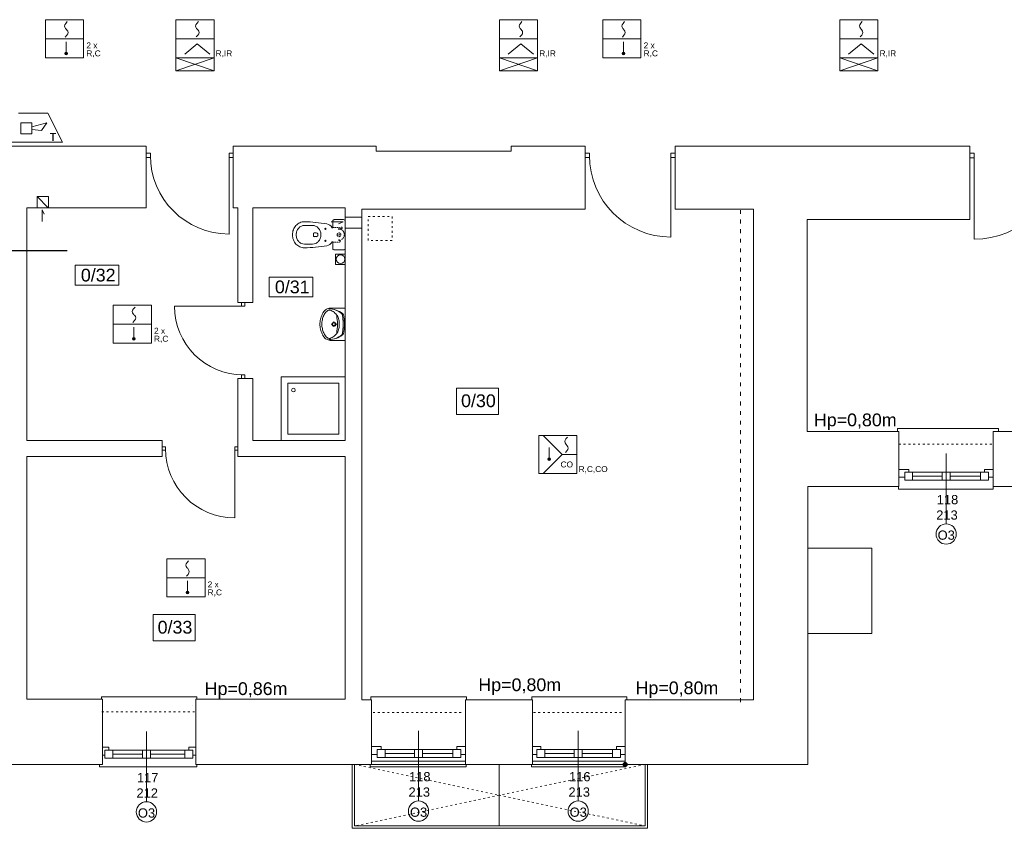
# Model space of a CAD drawing. Header units: centimetres. Extents: x 74437 to 92332, y -37016 to -3432.
# Tile 11 of 68: x 79056 to 80290, y -31041 to -30028. Entities that reach past the tile are written whole.
import ezdxf

# ---------------------------------------------------------------- set-up
doc = ezdxf.new("R2010")
doc.units = ezdxf.units.CM
doc.header["$LTSCALE"] = 0.02
doc.linetypes.add('ACAD_ISO03W100', pattern=[30, 12, -18])
doc.linetypes.add('HIDDEN', pattern=[9.525, 6.35, -3.175])
doc.layers.get('0').update_dxf_attribs({"color": 8, "lineweight": 13})
doc.layers.add('_pk_opis legenda', color=7, linetype='Continuous')
for name, color, linetype, lineweight in [('ei30', 8, 'Continuous', 13), ('kanalizacja', 8, 'Continuous', 13), ('Linia SSP', 7, 'Continuous', 35), ('LINIE PRZEKROJOWE', 8, 'Continuous', 13), ('OPISY', 8, 'Continuous', 13), ('OSIE', 8, 'ACAD_ISO03W100', 13), ('stolarka', 8, 'Continuous', 13), ('WIDOK', 8, 'Continuous', 13), ('WYPOSAZENIE', 8, 'Continuous', 13)]:
    doc.layers.add(name, color=color, linetype=linetype, lineweight=lineweight)
doc.styles.get("Standard").update_dxf_attribs({"font": 'arial.ttf', "height": 12})

# ---------------------------------------------------------------- blocks, each defined once
blk = doc.blocks.new('*U3')
at = {"layer": 'stolarka', "transparency": 33554684}
blk.add_lwpolyline([(5, 0), (5, 95)], dxfattribs=at)
for points in [[(0, 2.5), (0, -2.5), (5, -2.5), (5, 2.5)], [(100, -2.5), (105, -2.5), (105, 2.5), (100, 2.5)]]:
    blk.add_lwpolyline(points, close=True, dxfattribs=at)
blk.add_arc((5, 0), 95, 0, 90, dxfattribs=at)
blk = doc.blocks.new('*U10')
at = {"layer": 'stolarka', "transparency": 33554684}
blk.add_lwpolyline([(5, 0), (5, 105)], dxfattribs=at)
for points in [[(0, 2.5), (0, -2.5), (5, -2.5), (5, 2.5)], [(110, -2.5), (115, -2.5), (115, 2.5), (110, 2.5)]]:
    blk.add_lwpolyline(points, close=True, dxfattribs=at)
blk.add_arc((5, 0), 105, 0, 90, dxfattribs=at)

msp = doc.modelspace()

# ---------------------------------------------------------------- hatches: boundary and pattern name
at = {"layer": 'Linia SSP', "lineweight": 5}
for points in [[(79116.2, -30070.1, 1), (79112.7, -30070.1, 1)], [(79814.6, -30070.1, 1), (79811.1, -30070.1, 1)], [(79201.1, -30427.8, 1), (79197.6, -30427.8, 1)], [(79721.4, -30578.7, 1), (79717.9, -30578.7, 1)], [(79268.2, -30745.8, 1), (79264.8, -30745.8, 1)]]:
    msp.add_hatch(color=256, dxfattribs=at).paths.add_polyline_path(points)
at = {"layer": 'OPISY'}
h = msp.add_hatch(color=256, dxfattribs=at)
h.dxf.hatch_style = 1
edge = h.paths.add_edge_path()
edge.add_arc((79815, -30961.5), 2.61, 0, 360)

# ---------------------------------------------------------------- linework, layer by layer
for points in [[(79084.4, -30280.8), (79084.4, -30266), (79086.7, -30271.8)], [(79446.7, -30281.4), (79461.4, -30281.4), (79455.7, -30283.8)], [(80283, -30544.1), (80283, -30540.2), (80156.4, -30540.2), (80156.3, -30540.2), (80156.3, -30544.1)], [(80283, -30544.1), (80283, -30540.2), (80156.4, -30540.2), (80156.3, -30540.2), (80156.3, -30544.1)], [(80276, -30613.2), (80276, -30616.2), (80157.7, -30616.2), (80157.7, -30613.2)], [(80044, -30690.2), (80124, -30690.2), (80124, -30797.2), (80044, -30797.2)], [(79278, -30879.5), (79278, -30876.6), (79158.7, -30876.6), (79158.7, -30876.6), (79158.7, -30879.5)], [(79273, -30887.6), (79273, -30887.6)], [(79616, -30880.5), (79616, -30876.6), (79496.2, -30876.6), (79496.2, -30876.6), (79496.2, -30880.5)], [(79817, -30880.5), (79817, -30876.6), (79697.8, -30876.6), (79697.8, -30876.6), (79697.8, -30880.5)], [(79278, -30961.5), (79278, -30964.5), (79156, -30964.5), (79156, -30961.5)], [(79472.9, -30961.5), (79472.9, -31041.5), (79842.9, -31041.5), (79842.9, -30961.5)], [(79475.9, -30961.5), (79475.9, -31038.5), (79839.9, -31038.5), (79839.9, -30961.5)], [(79615.8, -30961.5), (79615.8, -30964.5), (79495.2, -30964.5), (79495.2, -30961.5)], [(79657, -30961.5), (79657, -31038.5)], [(79815.7, -30961.5), (79815.7, -30964.5), (79697.6, -30964.5), (79697.6, -30961.5)]]:
    msp.add_lwpolyline(points)
msp.add_lwpolyline([(80044, -30690.2), (80124, -30690.2), (80124, -30797.2), (80044, -30797.2)], close=True)
msp.add_circle((79458.3, -30328.1), 5.5)
at = {"layer": '_pk_opis legenda'}
msp.add_line((78463.3, -30317.1), (79115.5, -30317.1), dxfattribs=at)
at = {"layer": 'kanalizacja'}
msp.add_lwpolyline([(79463.9, -30321.7), (79452, -30321.6), (79452, -30334.5), (79463.9, -30334.5)], close=True, dxfattribs=at)
at = {"layer": 'Linia SSP', "linetype": 'Continuous', "lineweight": 5}
for p, q in [((79112.3, -30035.8), (79112.7, -30034.2)), ((79112.7, -30037.4), (79112.3, -30035.8)), ((79112.7, -30034.2), (79113.9, -30032.4)), ((79113.9, -30032.4), (79115.8, -30030.2)), ((79276.5, -30035.8), (79276.9, -30034.2)), ((79276.9, -30037.4), (79276.5, -30035.8)), ((79276.9, -30034.2), (79278.1, -30032.4)), ((79278.1, -30032.4), (79280.1, -30030.2)), ((79682.1, -30035.8), (79682.5, -30034.2)), ((79682.5, -30037.4), (79682.1, -30035.8)), ((79682.5, -30034.2), (79683.7, -30032.4)), ((79683.7, -30032.4), (79685.6, -30030.2)), ((79810.7, -30035.8), (79811.1, -30034.2)), ((79811.1, -30037.4), (79810.7, -30035.8)), ((79811.1, -30034.2), (79812.3, -30032.4)), ((79812.3, -30032.4), (79814.2, -30030.2)), ((80108.7, -30035.7), (80109, -30034.1)), ((80109, -30037.3), (80108.7, -30035.7)), ((80109, -30034.1), (80110.2, -30032.3)), ((80110.2, -30032.3), (80112.2, -30030.1)), ((79113.6, -30038.8), (79112.7, -30037.4)), ((79115.1, -30047.4), (79113.1, -30049.6)), ((79113.9, -30039.2), (79113.6, -30038.8)), ((79114.5, -30039.9), (79113.9, -30039.2)), ((79114.5, -30039.9), (79115.1, -30040.6)), ((79115.1, -30040.6), (79115.4, -30041.1)), ((79116.3, -30045.6), (79115.1, -30047.4)), ((79115.4, -30041.1), (79116.3, -30042.4)), ((79116.3, -30042.4), (79116.7, -30044)), ((79116.7, -30044), (79116.3, -30045.6)), ((79277.8, -30038.7), (79276.9, -30037.4)), ((79279.4, -30047.3), (79277.4, -30049.5)), ((79278.1, -30039.1), (79277.8, -30038.7)), ((79278.7, -30039.8), (79278.1, -30039.1)), ((79278.7, -30039.8), (79279.4, -30040.5)), ((79279.4, -30040.5), (79279.7, -30041)), ((79280.5, -30045.5), (79279.4, -30047.3)), ((79279.7, -30041), (79280.5, -30042.3)), ((79280.5, -30042.3), (79280.9, -30043.9)), ((79280.9, -30043.9), (79280.5, -30045.5)), ((79683.4, -30038.7), (79682.5, -30037.4)), ((79684.9, -30047.3), (79682.9, -30049.5)), ((79683.7, -30039.1), (79683.4, -30038.7)), ((79684.3, -30039.8), (79683.7, -30039.1)), ((79684.3, -30039.8), (79684.9, -30040.5)), ((79684.9, -30040.5), (79685.2, -30041)), ((79686.1, -30045.5), (79684.9, -30047.3)), ((79685.2, -30041), (79686.1, -30042.3)), ((79686.1, -30042.3), (79686.5, -30043.9)), ((79686.5, -30043.9), (79686.1, -30045.5)), ((79812, -30038.8), (79811.1, -30037.4)), ((79813.5, -30047.4), (79811.5, -30049.6)), ((79812.3, -30039.2), (79812, -30038.8)), ((79812.9, -30039.9), (79812.3, -30039.2)), ((79812.9, -30039.9), (79813.5, -30040.6)), ((79813.5, -30040.6), (79813.8, -30041.1)), ((79814.7, -30045.6), (79813.5, -30047.4)), ((79813.8, -30041.1), (79814.7, -30042.4)), ((79814.7, -30042.4), (79815.1, -30044)), ((79815.1, -30044), (79814.7, -30045.6)), ((80109.9, -30038.6), (80109, -30037.3)), ((80111.5, -30047.3), (80109.5, -30049.5)), ((80110.2, -30039.1), (80109.9, -30038.6)), ((80110.8, -30039.8), (80110.2, -30039.1)), ((80110.8, -30039.8), (80111.5, -30040.5)), ((80111.5, -30040.5), (80111.8, -30040.9)), ((80112.6, -30045.5), (80111.5, -30047.3)), ((80111.8, -30040.9), (80112.6, -30042.3)), ((80112.6, -30042.3), (80113, -30043.9)), ((80113, -30043.9), (80112.6, -30045.5)), ((79197.1, -30393.6), (79197.5, -30392)), ((79197.5, -30395.1), (79197.1, -30393.6)), ((79197.5, -30392), (79198.7, -30390.2)), ((79198.7, -30390.2), (79200.7, -30388)), ((79198.4, -30396.5), (79197.5, -30395.1)), ((79200, -30405.1), (79198, -30407.3)), ((79198.7, -30396.9), (79198.4, -30396.5)), ((79199.3, -30397.6), (79198.7, -30396.9)), ((79199.3, -30397.6), (79200, -30398.3)), ((79200, -30398.3), (79200.3, -30398.8)), ((79201.1, -30403.3), (79200, -30405.1)), ((79200.3, -30398.8), (79201.1, -30400.1)), ((79201.1, -30400.1), (79201.5, -30401.7)), ((79201.5, -30401.7), (79201.1, -30403.3)), ((79739.6, -30555.1), (79740.8, -30553.3)), ((79740.8, -30553.3), (79742.8, -30551.2)), ((79739.2, -30556.7), (79739.6, -30555.1)), ((79739.6, -30558.3), (79739.2, -30556.7)), ((79740.5, -30559.7), (79739.6, -30558.3)), ((79740.8, -30560.1), (79740.5, -30559.7)), ((79741.4, -30560.8), (79740.8, -30560.1)), ((79741.4, -30560.8), (79742, -30561.5)), ((79742, -30561.5), (79742.3, -30562)), ((79743.2, -30566.5), (79742, -30568.3)), ((79742.3, -30562), (79743.2, -30563.3)), ((79743.2, -30563.3), (79743.6, -30564.9)), ((79743.6, -30564.9), (79743.2, -30566.5)), ((79742, -30568.3), (79740.1, -30570.5)), ((79264.3, -30711.6), (79264.7, -30710)), ((79264.7, -30713.1), (79264.3, -30711.6)), ((79264.7, -30710), (79265.9, -30708.2)), ((79265.6, -30714.5), (79264.7, -30713.1)), ((79265.9, -30714.9), (79265.6, -30714.5)), ((79265.9, -30708.2), (79267.8, -30706)), ((79266.5, -30715.6), (79265.9, -30714.9)), ((79267.1, -30723.1), (79265.1, -30725.3)), ((79266.5, -30715.6), (79267.1, -30716.3)), ((79267.1, -30716.3), (79267.4, -30716.8)), ((79268.3, -30721.3), (79267.1, -30723.1)), ((79267.4, -30716.8), (79268.3, -30718.1)), ((79268.3, -30718.1), (79268.7, -30719.7)), ((79268.7, -30719.7), (79268.3, -30721.3))]:
    msp.add_line(p, q, dxfattribs=at)
at = {"layer": 'Linia SSP', "lineweight": 5}
for p, q in [((79088.6, -30051.7), (79136.3, -30051.7)), ((79114.5, -30055.6), (79114.5, -30070.1)), ((79251.9, -30051.7), (79299.7, -30051.7)), ((79278.7, -30058.1), (79262.9, -30071.2)), ((79294.6, -30071.2), (79278.7, -30058.1)), ((79657.4, -30051.7), (79705.2, -30051.7)), ((79684.3, -30058.1), (79668.4, -30071.2)), ((79700.2, -30071.2), (79684.3, -30058.1)), ((79787, -30051.7), (79834.8, -30051.7)), ((79812.9, -30055.6), (79812.9, -30070.1)), ((80084, -30051.7), (80131.8, -30051.7)), ((80110.9, -30058), (80095, -30071.1)), ((80126.7, -30071.1), (80110.9, -30058)), ((79251.9, -30091.9), (79299.7, -30075.6)), ((79251.9, -30075.6), (79299.7, -30091.9)), ((79657.4, -30091.9), (79705.2, -30075.6)), ((79657.4, -30075.6), (79705.2, -30091.9)), ((80084, -30091.9), (80131.8, -30075.6)), ((80084, -30075.6), (80131.8, -30091.9)), ((79054.8, -30144.8), (79091.5, -30144.8)), ((79109.9, -30181.5), (79091.5, -30144.8)), ((79057.4, -30157), (79071.2, -30157)), ((79057.4, -30170.8), (79057.4, -30157)), ((79071.2, -30162.2), (79090, -30157)), ((79071.2, -30157), (79071.2, -30170.8)), ((79090, -30157), (79083.6, -30166.9)), ((79071.2, -30170.8), (79057.4, -30170.8)), ((79083.6, -30166.9), (79071.2, -30165.6)), ((79109.9, -30181.5), (79036.5, -30181.5)), ((79173.4, -30409.5), (79221.2, -30409.5)), ((79199.3, -30413.3), (79199.3, -30427.8)), ((79736.1, -30572.9), (79712.2, -30549)), ((79719.7, -30564.2), (79719.7, -30578.7)), ((79736.1, -30572.9), (79712.2, -30596.8)), ((79736.1, -30572.9), (79754.4, -30572.9)), ((79240.6, -30727.5), (79288.4, -30727.5)), ((79266.5, -30731.3), (79266.5, -30745.8))]:
    msp.add_line(p, q, dxfattribs=at)
for points in [[(79088.6, -30027.9), (79136.3, -30027.9), (79136.3, -30075.6), (79088.6, -30075.6)], [(79251.9, -30027.9), (79299.7, -30027.9), (79299.7, -30075.6), (79251.9, -30075.6)], [(79657.4, -30027.9), (79705.2, -30027.9), (79705.2, -30075.6), (79657.4, -30075.6)], [(79787, -30027.9), (79834.8, -30027.9), (79834.8, -30075.6), (79787, -30075.6)], [(80084, -30027.8), (80131.8, -30027.8), (80131.8, -30075.6), (80084, -30075.6)], [(79251.9, -30091.9), (79251.9, -30075.6), (79299.7, -30075.6), (79299.7, -30091.9)], [(79657.4, -30091.9), (79657.4, -30075.6), (79705.2, -30075.6), (79705.2, -30091.9)], [(80084, -30091.9), (80084, -30075.6), (80131.8, -30075.6), (80131.8, -30091.9)], [(79173.4, -30385.6), (79221.2, -30385.6), (79221.2, -30433.4), (79173.4, -30433.4)], [(79706.6, -30549), (79754.4, -30549), (79754.4, -30596.8), (79706.6, -30596.8)], [(79240.6, -30703.6), (79288.4, -30703.6), (79288.4, -30751.4), (79240.6, -30751.4)]]:
    msp.add_lwpolyline(points, close=True, dxfattribs=at)
for centre in [(79114.5, -30070.1), (79812.9, -30070.1), (79199.3, -30427.8), (79719.7, -30578.7), (79266.5, -30745.8)]:
    msp.add_circle(centre, 1.75, dxfattribs=at)
at = {"layer": 'LINIE PRZEKROJOWE'}
for p, q in [((79329.7, -30477.5), (79348.3, -30477.5)), ((79234.7, -30555.5), (79234.7, -30575.5))]:
    msp.add_line(p, q, dxfattribs=at)
for points in [[(78931.7, -30186.5), (79214.7, -30186.5), (79214.7, -30263.5)], [(79323.7, -30186.5), (79323.7, -30263.5)], [(79323.7, -30186.5), (79502.9, -30186.5)], [(79323.7, -30186.5), (79502.9, -30186.5), (79502.9, -30192.5), (79671.9, -30192.5), (79671.9, -30186.5)], [(79671.9, -30186.5), (79764.7, -30186.5), (79764.7, -30265.5)], [(79877.7, -30186.5), (79877.7, -30265.5)], [(79877.7, -30186.5), (80246.8, -30186.5), (80246.8, -30278.2)], [(79078.2, -30263.5), (79078.2, -30249.5), (79092.2, -30249.5), (79092.2, -30263.5)], [(79078.2, -30249.5), (79092, -30263.5)], [(79065, -30263.5), (79214.7, -30263.5)], [(79065, -30263.5), (79065, -30555.5)], [(79065, -30263.5), (79065, -30555.5)], [(79323.7, -30263.5), (79329.7, -30263.5)], [(79323.7, -30263.5), (79329.7, -30263.5), (79329.7, -30382.5), (79348.3, -30382.5)], [(79348.3, -30263.5), (79464, -30263.5)], [(79348.3, -30263.5), (79348.3, -30382.5)], [(79464, -30263.5), (79464, -30555.5)], [(79485, -30265.5), (79764.7, -30265.5)], [(79485, -30318.5), (79485, -30318.5), (79485, -30265.5)], [(79877.7, -30265.5), (79976, -30265.5), (79976, -30865.5), (79976, -30880.5), (79815, -30880.5), (79815, -30961.5)], [(79877.7, -30265.5), (79976, -30265.5)], [(79464, -30275.2), (79485, -30275.2)], [(80043, -30278.2), (80246.8, -30278.2)], [(80158, -30544.2), (80043, -30544.2), (80043, -30278.2)], [(79464, -30289.3), (79485, -30289.3)], [(79485, -30880.3), (79485, -30318.3)], [(79329.7, -30477.5), (79329.7, -30575.5)], [(79348.3, -30477.5), (79348.3, -30555.5)], [(80158, -30544.2), (80158, -30613.2)], [(80407, -30544.2), (80276, -30544.1)], [(80276, -30544.1), (80276, -30613.2)], [(79234.7, -30555.5), (79065, -30555.5)], [(79348.3, -30555.5), (79464, -30555.5)], [(79065, -30575.5), (79065, -30879.5)], [(79065, -30575.5), (79065, -30879.5)], [(79234.7, -30575.5), (79065, -30575.5)], [(79348.3, -30575.5), (79329.7, -30575.5)], [(79348.3, -30575.5), (79464, -30575.5)], [(79464, -30575.5), (79464, -30879.5)], [(79968, -30961.5), (80044, -30961.5), (80044, -30613.2)], [(80044, -30613.2), (80158, -30613.2)], [(80276, -30613.2), (80407, -30613.2)], [(79090, -30879.5), (79065, -30879.5)], [(79065, -30879.5), (79160, -30879.5)], [(79160, -30879.5), (79160, -30961.5)], [(79464, -30879.5), (79277, -30879.5), (79277, -30961.5)], [(79278, -30879.5), (79464, -30879.5)], [(79485, -30880.3), (79497, -30880.3)], [(79497, -30880.3), (79497, -30961.5)], [(79699, -30880.5), (79615, -30880.5), (79615, -30961.5)], [(79699, -30880.5), (79699, -30961.5)], [(79160, -30961.5), (78933, -30961.5)], [(79497, -30961.5), (79277, -30961.5)], [(79495, -30961.5), (79617, -30961.5)], [(79497, -30957.5), (79615, -30957.5)], [(79699, -30961.5), (79615, -30961.5)], [(79697, -30961.5), (79819, -30961.5)], [(79699, -30957.5), (79815, -30957.5)], [(79815, -30961.5), (79976, -30961.5)]]:
    msp.add_lwpolyline(points, dxfattribs=at)
at = {"layer": 'OPISY'}
for points in [[(79125.5, -30335.5), (79180.3, -30335.5), (79180.3, -30360.5), (79125.5, -30360.5)], [(79368.7, -30350.4), (79423.5, -30350.4), (79423.5, -30375.4), (79368.7, -30375.4)], [(79603.5, -30489.6), (79656.3, -30489.6), (79656.3, -30522.6), (79603.5, -30522.6)], [(79223.3, -30773.5), (79276, -30773.5), (79276, -30806.5), (79223.3, -30806.5)]]:
    msp.add_lwpolyline(points, close=True, dxfattribs=at)
for points in [[(80217.3, -30659.9), (80217.3, -30571.8)], [(79215, -31008.2), (79215, -30920.1)], [(79556, -31007.2), (79556, -30919.1)], [(79756.1, -31007.2), (79756.1, -30919.1)]]:
    msp.add_lwpolyline(points, dxfattribs=at)
for centre, radius in [((80217.3, -30672.6), 12.7), ((79815, -30961.5), 2.61), ((79215, -31020.9), 12.7), ((79556, -31019.9), 12.7), ((79756.1, -31019.9), 12.7)]:
    msp.add_circle(centre, radius, dxfattribs=at)
at = {"layer": 'OSIE', "ltscale": 10}
for points in [[(79475.9, -30961.5), (79657, -31000), (79475.9, -31038.5)], [(79839.9, -30961.5), (79657, -31000), (79839.9, -31038.5)]]:
    msp.add_lwpolyline(points, dxfattribs=at)
at = {"layer": 'stolarka'}
for points in [[(80158, -30591.5), (80170.3, -30591.5), (80170.3, -30595.2)], [(80265.3, -30595.2), (80265.3, -30591.5), (80276, -30591.5)], [(80165.3, -30601.5), (80158, -30601.5)], [(80270.3, -30595.2), (80166.3, -30595.2)], [(80212.3, -30600.2), (80175.3, -30600.2)], [(80260.3, -30600.2), (80222.3, -30600.2)], [(80276, -30601.5), (80270.3, -30601.5)], [(80270.3, -30605.2), (80166.3, -30605.2)], [(79160, -30939.8), (79168, -30939.8), (79168, -30943.5)], [(79268, -30943.5), (79164, -30943.5)], [(79210, -30948.5), (79173, -30948.5)], [(79263, -30948.5), (79220, -30948.5)], [(79268, -30943.5), (79268, -30939.8), (79277, -30939.8)], [(79497, -30938.8), (79509, -30938.8), (79509, -30942.5)], [(79504, -30948.8), (79497, -30948.8)], [(79609, -30942.5), (79505, -30942.5)], [(79551, -30947.5), (79514, -30947.5)], [(79599, -30947.5), (79561, -30947.5)], [(79604, -30942.5), (79604, -30938.8), (79615, -30938.8)], [(79615, -30948.8), (79609, -30948.8)], [(79699, -30938.8), (79709.1, -30938.8), (79709.1, -30942.5)], [(79704.1, -30948.8), (79699, -30948.8)], [(79809.1, -30942.5), (79705.1, -30942.5)], [(79751.1, -30947.5), (79714.1, -30947.5)], [(79799.1, -30947.5), (79761.1, -30947.5)], [(79804.1, -30942.5), (79804.1, -30938.8), (79815, -30938.8)], [(79815, -30948.8), (79809.1, -30948.8)], [(79163, -30949.8), (79160, -30949.8)], [(79273, -30953.5), (79169, -30953.5)], [(79277, -30949.8), (79273, -30949.8)], [(79609, -30952.5), (79505, -30952.5)], [(79809.1, -30952.5), (79705.1, -30952.5)]]:
    msp.add_lwpolyline(points, dxfattribs=at)
for points in [[(80175.3, -30605.2), (80165.3, -30605.2), (80165.3, -30595.2), (80175.3, -30595.2)], [(80222.3, -30605.2), (80212.3, -30605.2), (80212.3, -30595.2), (80222.3, -30595.2)], [(80270.3, -30605.2), (80260.3, -30605.2), (80260.3, -30595.2), (80270.3, -30595.2)], [(79173, -30953.5), (79163, -30953.5), (79163, -30943.5), (79173, -30943.5)], [(79220, -30953.5), (79210, -30953.5), (79210, -30943.5), (79220, -30943.5)], [(79273, -30953.5), (79263, -30953.5), (79263, -30943.5), (79273, -30943.5)], [(79514, -30952.5), (79504, -30952.5), (79504, -30942.5), (79514, -30942.5)], [(79561, -30952.5), (79551, -30952.5), (79551, -30942.5), (79561, -30942.5)], [(79609, -30952.5), (79599, -30952.5), (79599, -30942.5), (79609, -30942.5)], [(79714.1, -30952.5), (79704.1, -30952.5), (79704.1, -30942.5), (79714.1, -30942.5)], [(79761.1, -30952.5), (79751.1, -30952.5), (79751.1, -30942.5), (79761.1, -30942.5)], [(79809.1, -30952.5), (79799.1, -30952.5), (79799.1, -30942.5), (79809.1, -30942.5)]]:
    msp.add_lwpolyline(points, close=True, dxfattribs=at)
at = {"layer": 'WIDOK', "linetype": 'ACAD_ISO03W100', "ltscale": 20}
msp.add_lwpolyline([(79959.7, -30266.5), (79959.7, -30885.5)], dxfattribs=at)
at = {"layer": 'WIDOK', "linetype": 'ACAD_ISO03W100', "ltscale": 10}
for points in [[(79492.9, -30274.5), (79522.9, -30274.5), (79522.9, -30304.5), (79492.9, -30304.5), (79492.9, -30274.5)], [(80158, -30560.1), (80275.9, -30560.1)], [(79159, -30895.5), (79278, -30895.5)], [(79499, -30896.5), (79613, -30896.5)], [(79700, -30896.5), (79814, -30896.5)]]:
    msp.add_lwpolyline(points, dxfattribs=at)
at = {"layer": 'WYPOSAZENIE'}
for p, q in [((79413, -30285.8), (79423.3, -30285.8)), ((79427.7, -30295.1), (79425.1, -30295.1)), ((79424.2, -30296.1), (79424.2, -30297.5)), ((79424.2, -30298.9), (79424.2, -30297.5)), ((79427.7, -30299.8), (79425.1, -30299.8)), ((79413, -30309.2), (79423.3, -30309.2)), ((79464, -30389.3), (79446.4, -30389.3)), ((79449.9, -30408.3), (79449.9, -30406.1)), ((79448.6, -30409.6), (79446.4, -30409.6)), ((79449.9, -30413), (79449.9, -30410.8)), ((79453.4, -30409.6), (79451.2, -30409.6)), ((79464, -30429.8), (79446.4, -30429.8))]:
    msp.add_line(p, q, dxfattribs=at)
at = {"layer": 'WYPOSAZENIE', "linetype": 'HIDDEN'}
for p, q in [((79448.5, -30288.4), (79457, -30288.4)), ((79457.9, -30290.3), (79457.9, -30289.3)), ((79448.5, -30306.6), (79457, -30306.6)), ((79457.9, -30305.6), (79457.9, -30304.2))]:
    msp.add_line(p, q, dxfattribs=at)
at = {"layer": 'WYPOSAZENIE'}
msp.add_lwpolyline([(79462.1, -30278.5, -0.414214), (79464, -30280.4), (79464, -30314.6, -0.414214), (79462.1, -30316.4), (79450.4, -30316.4, -0.414214), (79448.5, -30314.6), (79448.5, -30306.6, 0.787207), (79447.6, -30306.4, -0.243605), (79441, -30311.1, -0.036424), (79413, -30313.9, -0.106749), (79407.3, -30312.6, -0.101537), (79402.4, -30309.1, -0.094942), (79399.1, -30303.8, -0.090753), (79398, -30297.5, -0.090753), (79399.1, -30291.1, -0.094942), (79402.4, -30285.9, -0.101537), (79407.3, -30282.3, -0.106749), (79413, -30281.1, -0.036424), (79441, -30283.9, -0.243605), (79447.6, -30288.6, 0.787207), (79448.5, -30288.4), (79448.5, -30280.4, -0.414214), (79450.4, -30278.5)], format="xyb", close=True, dxfattribs=at)
for points in [[(79413, -30285.8, 0.106749), (79409.2, -30286.6, 0.101537), (79405.8, -30289.1, 0.094942), (79403.5, -30292.8, 0.090753), (79402.7, -30297.5, 0.090753), (79403.5, -30302.2, 0.094942), (79405.8, -30305.9, 0.101537), (79409.2, -30308.4, 0.106749), (79413, -30309.2, 0.106749)], [(79423.3, -30285.8, -0.106749), (79427, -30286.6, -0.101537), (79430.4, -30289.1, -0.094942), (79432.7, -30292.8, -0.090753), (79433.6, -30297.5, -0.090753), (79432.7, -30302.2, -0.094942), (79430.4, -30305.9, -0.101537), (79427, -30308.4, -0.106749), (79423.3, -30309.2, -0.106749)]]:
    msp.add_lwpolyline(points, format="xyb", dxfattribs=at)
for points in [[(79440.2, -30393.9), (79439.3, -30395), (79438.5, -30396.2), (79437.8, -30397.4), (79437.2, -30398.7), (79436.6, -30399.9), (79436.1, -30401.3), (79435.8, -30402.6), (79435.5, -30404)], [(79437.7, -30393.2), (79437.5, -30393.5), (79437.2, -30393.8), (79437, -30394.1), (79436.8, -30394.5), (79436.6, -30394.8), (79436.3, -30395.1), (79436.1, -30395.5), (79436, -30395.9)], [(79446.4, -30389.3), (79445.2, -30389.3), (79444, -30389.5), (79442.8, -30389.8), (79441.6, -30390.2), (79440.5, -30390.8), (79439.5, -30391.5), (79438.6, -30392.3), (79437.7, -30393.2)], [(79445.3, -30391.8), (79444.6, -30391.8), (79443.9, -30391.9), (79443.2, -30392), (79442.5, -30392.3), (79441.9, -30392.6), (79441.3, -30393), (79440.7, -30393.4), (79440.2, -30393.9)], [(79459.5, -30396.1), (79457.9, -30394.8), (79456.1, -30393.6), (79454.2, -30392.6), (79452.2, -30391.8), (79450.1, -30391.2), (79448, -30390.7), (79445.9, -30390.4), (79443.7, -30390.4)], [(79460.7, -30396.1), (79458.9, -30394.8), (79456.9, -30393.6), (79454.9, -30392.6), (79452.7, -30391.8), (79450.5, -30391.1), (79448.3, -30390.7), (79446, -30390.4), (79443.7, -30390.4)], [(79454.1, -30398.8), (79453.3, -30397.7), (79452.3, -30396.6), (79451.3, -30395.6), (79450.3, -30394.6), (79449.1, -30393.8), (79447.9, -30393), (79446.7, -30392.4), (79445.3, -30391.8)], [(79436, -30395.9), (79435.3, -30397.3), (79434.6, -30398.8), (79434.1, -30400.3), (79433.6, -30401.8), (79433.2, -30403.4), (79432.9, -30405), (79432.7, -30406.6), (79432.5, -30408.2)], [(79435.5, -30404), (79435.2, -30405.4), (79435, -30406.8), (79434.8, -30408.2), (79434.8, -30409.6), (79434.8, -30411), (79435, -30412.4), (79435.2, -30413.8), (79435.5, -30415.1)], [(79453.4, -30420.9), (79453.8, -30418.1), (79454.1, -30415.2), (79454.3, -30412.4), (79454.3, -30409.6), (79454.3, -30406.7), (79454.1, -30403.9), (79453.8, -30401), (79453.4, -30398.2)], [(79456.7, -30409.6), (79456.7, -30408.2), (79456.7, -30406.8), (79456.5, -30405.4), (79456.2, -30404), (79455.9, -30402.6), (79455.4, -30401.3), (79454.8, -30400), (79454.1, -30398.8)], [(79460.7, -30398.2), (79460.6, -30397.9), (79460.5, -30397.6), (79460.4, -30397.3), (79460.3, -30397), (79460.1, -30396.8), (79460, -30396.5), (79459.8, -30396.3), (79459.5, -30396.1)], [(79461.9, -30398), (79461.8, -30397.7), (79461.7, -30397.5), (79461.6, -30397.2), (79461.4, -30397), (79461.3, -30396.7), (79461.1, -30396.5), (79460.9, -30396.3), (79460.7, -30396.1)], [(79461.5, -30409.6), (79461.5, -30408.2), (79461.4, -30406.7), (79461.4, -30405.3), (79461.3, -30403.9), (79461.2, -30402.4), (79461, -30401), (79460.9, -30399.6), (79460.7, -30398.2)], [(79463.1, -30409.6), (79463.1, -30408.1), (79463.1, -30406.7), (79463, -30405.2), (79462.8, -30403.8), (79462.7, -30402.3), (79462.4, -30400.9), (79462.2, -30399.4), (79461.9, -30398)], [(79432.5, -30411), (79432.5, -30408.2)], [(79432.5, -30411), (79432.7, -30412.6), (79432.9, -30414.2), (79433.2, -30415.7), (79433.6, -30417.3), (79434.1, -30418.8), (79434.6, -30420.3), (79435.3, -30421.8), (79436, -30423.3)], [(79435.5, -30415.1), (79435.8, -30416.5), (79436.1, -30417.9), (79436.6, -30419.2), (79437.2, -30420.5), (79437.8, -30421.7), (79438.5, -30423), (79439.3, -30424.1), (79440.2, -30425.2)], [(79454.1, -30420.3), (79454.8, -30419.1), (79455.4, -30417.8), (79455.9, -30416.5), (79456.2, -30415.1), (79456.5, -30413.8), (79456.7, -30412.4), (79456.7, -30411), (79456.7, -30409.6)], [(79460.7, -30421), (79460.8, -30419.6), (79461, -30418.1), (79461.2, -30416.7), (79461.3, -30415.3), (79461.4, -30413.9), (79461.4, -30412.4), (79461.5, -30411), (79461.5, -30409.6)], [(79461.9, -30421.2), (79462.2, -30419.7), (79462.4, -30418.3), (79462.7, -30416.8), (79462.8, -30415.4), (79463, -30413.9), (79463.1, -30412.5), (79463.1, -30411), (79463.1, -30409.6)], [(79436, -30423.3), (79436.1, -30423.6), (79436.3, -30424), (79436.6, -30424.3), (79436.8, -30424.7), (79437, -30425), (79437.2, -30425.3), (79437.5, -30425.7), (79437.7, -30426)], [(79437.7, -30426), (79438.6, -30426.9), (79439.5, -30427.7), (79440.5, -30428.3), (79441.6, -30428.9), (79442.8, -30429.3), (79444, -30429.6), (79445.2, -30429.8), (79446.4, -30429.8)], [(79440.2, -30425.2), (79440.7, -30425.7), (79441.3, -30426.2), (79441.9, -30426.6), (79442.5, -30426.9), (79443.2, -30427.1), (79443.9, -30427.3), (79444.6, -30427.3), (79445.3, -30427.3)], [(79443.7, -30428.8), (79446, -30428.7), (79448.3, -30428.5), (79450.5, -30428), (79452.7, -30427.4), (79454.8, -30426.5), (79456.9, -30425.5), (79458.8, -30424.4), (79460.7, -30423)], [(79443.7, -30428.8), (79445.9, -30428.7), (79448, -30428.4), (79450.1, -30428), (79452.2, -30427.3), (79454.1, -30426.5), (79456, -30425.5), (79457.8, -30424.4), (79459.5, -30423.1)], [(79445.3, -30427.3), (79446.7, -30426.8), (79447.9, -30426.1), (79449.1, -30425.3), (79450.3, -30424.5), (79451.3, -30423.6), (79452.3, -30422.6), (79453.3, -30421.5), (79454.1, -30420.3)], [(79459.5, -30423.1), (79459.7, -30422.8), (79459.9, -30422.6), (79460.1, -30422.4), (79460.3, -30422.1), (79460.4, -30421.9), (79460.5, -30421.6), (79460.6, -30421.3), (79460.7, -30421)], [(79460.7, -30423), (79460.9, -30422.8), (79461.1, -30422.6), (79461.3, -30422.4), (79461.4, -30422.2), (79461.6, -30421.9), (79461.7, -30421.7), (79461.8, -30421.4), (79461.9, -30421.2)], [(79384, -30475.5), (79384, -30555.5), (79464, -30555.5), (79464, -30475.5), (79384, -30475.5)]]:
    msp.add_lwpolyline(points, dxfattribs=at)
for points in [[(79452.6, -30409.6), (79451.8, -30407.7), (79449.9, -30406.9), (79448, -30407.7), (79447.2, -30409.6), (79448, -30411.4), (79449.9, -30412.2), (79451.8, -30411.4)], [(79451.8, -30409.6), (79451.3, -30408.2), (79449.9, -30407.7), (79448.5, -30408.2), (79448, -30409.6), (79448.5, -30410.9), (79449.9, -30411.4), (79451.3, -30410.9)], [(79392, -30483.5), (79392, -30547.5), (79456, -30547.5), (79456, -30483.5)]]:
    msp.add_lwpolyline(points, close=True, dxfattribs=at)
for centre, radius in [((79439.2, -30290), 0.702), ((79439.2, -30305), 0.702), ((79399.2, -30492.1), 2.3)]:
    msp.add_circle(centre, radius, dxfattribs=at)
at = {"layer": 'WYPOSAZENIE', "linetype": 'HIDDEN'}
for centre, radius in [((79456.3, -30297.5), 2.34), ((79456.3, -30290.3), 0.702), ((79459.8, -30288.6), 0.936), ((79456.3, -30297.5), 0.702), ((79456.3, -30304.2), 0.702)]:
    msp.add_circle(centre, radius, dxfattribs=at)
at = {"layer": 'WYPOSAZENIE'}
for centre, radius, start, end in [((79425.1, -30296.1), 0.936, 90, 180), ((79427.6, -30297.5), 2.34, 268.6628, 91.0097), ((79425.1, -30298.9), 0.936, 180, 270)]:
    msp.add_arc(centre, radius, start, end, dxfattribs=at)
at = {"layer": 'WYPOSAZENIE', "linetype": 'HIDDEN'}
for centre, radius, start, end in [((79457, -30289.3), 0.936, 0, 90), ((79455.7, -30297.3), 7.31, 287.1662, 72.8338), ((79457, -30305.6), 0.936, 270, 0)]:
    msp.add_arc(centre, radius, start, end, dxfattribs=at)

# ---------------------------------------------------------------- block references
at = {"layer": 'stolarka', "transparency": 33554684}
for name, p, xscale, yscale, zscale, rotation in [('*U3', (79323.7, -30197.9), 1.038095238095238, 1.038095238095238, 1.038095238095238, 180), ('*U3', (79877.7, -30198), 1.076190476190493, 1.076190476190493, 1.076190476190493, 180), ('*U3', (80246.8, -30198.1), -1.104761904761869, 1.104761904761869, 1.104761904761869, 180), ('*U3', (79336.2, -30382.5), -0.9047619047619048, 0.9047619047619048, 0.9047619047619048, 90.00000000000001), ('*U10', (79329.7, -30565.5), 0.8260869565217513, 0.8260869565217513, 0.8260869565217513, 180)]:
    msp.add_blockref(name, p, dxfattribs=dict(at, xscale=xscale, yscale=yscale, zscale=zscale, rotation=rotation))

# ---------------------------------------------------------------- texts
at = {"layer": 'ei30', "insert": (75475.5, -30043.5), "char_height": 16, "width": 260.963, "attachment_point": 1}
msp.add_mtext('\\pi248.23;S', dxfattribs=at)
at = {"layer": 'Linia SSP', "lineweight": 5}
for s, p in [('2 x', (79139.7, -30063.8)), ('2 x', (79838.1, -30063.8)), ('R,C', (79139.7, -30073.8)), ('R,IR', (79301.7, -30073.8)), ('R,IR', (79707.3, -30073.8)), ('R,C', (79838.1, -30073.8)), ('R,IR', (80133.8, -30073.7)), ('2 x', (79224.5, -30421.5)), ('R,C', (79224.5, -30431.5)), ('CO', (79734, -30589.1)), ('R,C,CO', (79756.6, -30594.9)), ('2 x', (79291.7, -30739.5)), ('R,C', (79291.7, -30749.5))]:
    msp.add_text(s, height=7.46, dxfattribs=at).set_placement(p)
msp.add_text('T', height=10, rotation=360, dxfattribs=at).set_placement((79093.6, -30180))
at = {"layer": 'OPISY', "ltscale": 0.15}
for s, p in [('Hp=0,80m', (80051.5, -30537.5)), ('Hp=0,86m', (79288, -30874.4)), ('Hp=0,80m', (79631, -30869.5)), ('Hp=0,80m', (79828, -30873.4))]:
    msp.add_text(s, height=16, dxfattribs=at).set_placement(p)
at = {"layer": 'OPISY'}
for s, insert, char_height, width, attachment_point in [('{\\fArial|b0|i0|c238|p34;0/32}', (79132.8, -30340), 16, 260.963, 1), ('{\\fArial|b0|i0|c238|p34;0/31}', (79376, -30354.8), 16, 260.963, 1), ('{\\fArial|b0|i0|c238|p34;0/30}', (79609.3, -30497.5), 16, 260.963, 1), ('\\pi-3.6114;O3', (80210.2, -30679.9), 11.574, 12.831, 7), ('{\\fArial|b0|i0|c238|p34;0/33}', (79229, -30781.4), 16, 260.963, 1), ('\\pi-3.6114;O3', (79207.9, -31028.2), 11.574, 12.831, 7), ('\\pi-3.6114;O3', (79548.9, -31027.2), 11.574, 12.831, 7), ('\\pi-3.6114;O3', (79749, -31027.2), 11.574, 12.831, 7)]:
    msp.add_mtext(s, dxfattribs=dict(at, insert=insert, char_height=char_height, width=width, attachment_point=attachment_point))
at = {"layer": 'stolarka', "char_height": 11.574, "attachment_point": 7}
for s, insert, width in [('\\pi-5.8378;118\\P\\pi-6.4694;213', (80211.3, -30654.7), 12.831), ('\\pi-5.8259;117\\P\\pi-6.4102;212', (79208.9, -31003), 12.831), ('\\pi-5.8378;118\\P\\pi-6.4694;213', (79549.9, -31002), 12.831), ('\\pi-5.4628;116\\P\\pi-6.1102;213', (79750, -31002), 13.549)]:
    msp.add_mtext(s, dxfattribs=dict(at, insert=insert, width=width))

doc.saveas('drawing.dxf')
